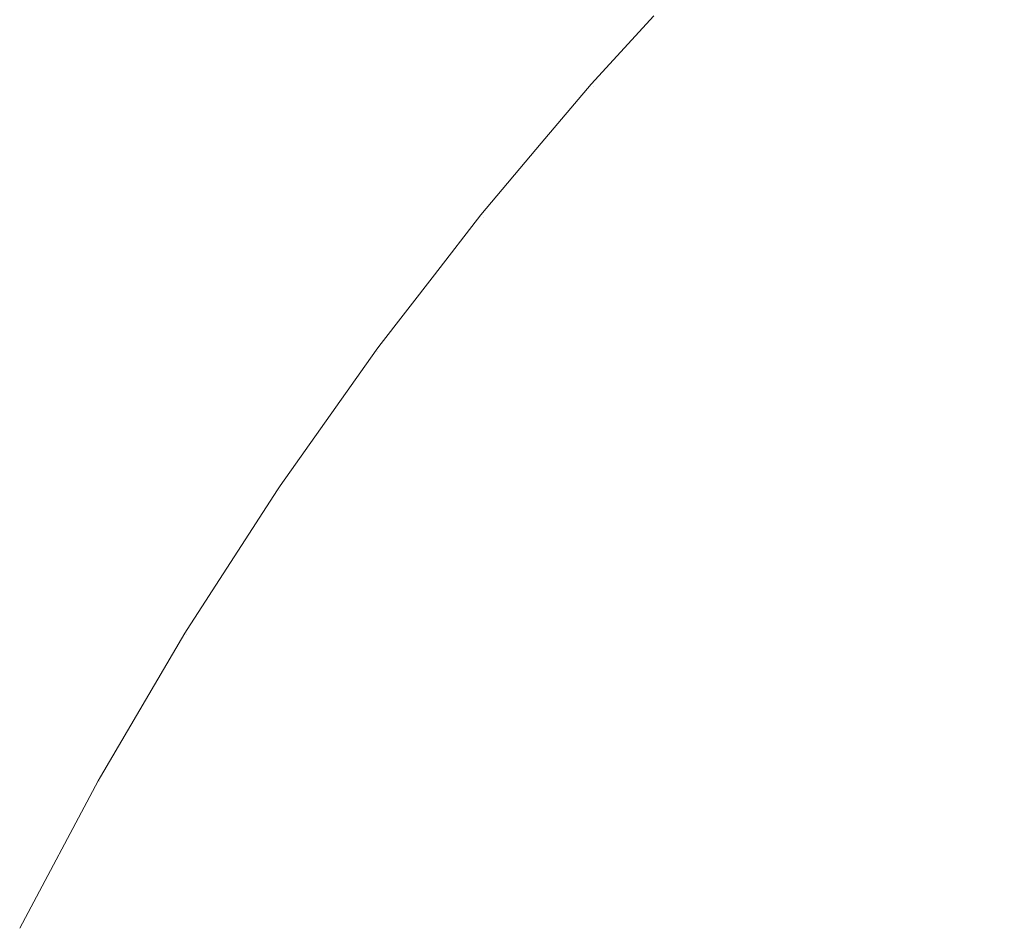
# Model space of a CAD drawing. Header units: centimetres. Extents: x -25.9 to 27.4, y -21.7 to -19.9.
# Tile 33 of 202: x -25.8767 to -25.8523, y -19.9148 to -19.8923. Entities that reach past the tile are written whole.
import ezdxf

# ---------------------------------------------------------------- set-up
doc = ezdxf.new("R2010")
doc.units = ezdxf.units.CM
doc.header["$LTSCALE"] = 2.54
doc.layers.add('Lucido design-1', color=7, linetype='Continuous')

# ---------------------------------------------------------------- blocks, each defined once
blk = doc.blocks.new('Gruppo-5-1')
at = {"color": 7, "linetype": 'Continuous', "lineweight": 9}
for points, invisible_edges in [([(-25.852145, -19.892532, 876.356974), (-25.849223, -19.889848, 876.356974), (-25.850151, -19.888793, 876.35304), (-25.853116, -19.891517, 876.35304)], 15), ([(-25.852879, -19.891765, 875.688718), (-25.849925, -19.889051, 875.688718), (-25.848984, -19.89012, 875.684856), (-25.851894, -19.892793, 875.684856)], 15), ([(-25.85763, -19.892768, 876.345025), (-25.854713, -19.889851, 876.345025), (-25.855336, -19.889201, 876.340958), (-25.85828, -19.892145, 876.340958)], 15), ([(-25.858105, -19.892313, 875.70063), (-25.855169, -19.889376, 875.70063), (-25.854518, -19.890055, 875.696612), (-25.857427, -19.892963, 875.696612)], 15), ([(-25.856858, -19.893508, 876.349055), (-25.853973, -19.890624, 876.349055), (-25.854713, -19.889851, 876.345025), (-25.85763, -19.892768, 876.345025)], 15), ([(-25.857427, -19.892963, 875.696612), (-25.854518, -19.890055, 875.696612), (-25.853755, -19.890851, 875.692639), (-25.85663, -19.893726, 875.692639)], 15), ([(-25.855964, -19.894365, 876.35304), (-25.853116, -19.891517, 876.35304), (-25.853973, -19.890624, 876.349055), (-25.856858, -19.893508, 876.349055)], 15), ([(-25.860988, -19.892233, 876.321383), (-25.862548, -19.893933, 876.321383), (-25.862513, -19.893964, 876.324458), (-25.859643, -19.890839, 876.324458)], 14), ([(-25.859608, -19.890872, 875.717024), (-25.862477, -19.893995, 875.717024), (-25.862548, -19.893933, 875.721383), (-25.860988, -19.892233, 875.721383)], 11), ([(-25.862352, -19.894105, 876.328604), (-25.859488, -19.890987, 876.328604), (-25.859643, -19.890839, 876.324458), (-25.862513, -19.893964, 876.324458)], 15), ([(-25.862477, -19.893995, 875.717024), (-25.859608, -19.890872, 875.717024), (-25.859416, -19.891056, 875.712891), (-25.862277, -19.894171, 875.712891)], 15), ([(-25.85663, -19.893726, 875.692639), (-25.853755, -19.890851, 875.692639), (-25.852879, -19.891765, 875.688718), (-25.855717, -19.894602, 875.688718)], 15), ([(-25.862063, -19.89436, 876.33274), (-25.85921, -19.891254, 876.33274), (-25.859488, -19.890987, 876.328604), (-25.862352, -19.894105, 876.328604)], 15), ([(-25.862277, -19.894171, 875.712891), (-25.859416, -19.891056, 875.712891), (-25.859101, -19.891358, 875.708777), (-25.86195, -19.89446, 875.708777)], 15), ([(-25.861644, -19.894729, 876.336861), (-25.858807, -19.89164, 876.336861), (-25.85921, -19.891254, 876.33274), (-25.862063, -19.89436, 876.33274)], 15), ([(-25.86195, -19.89446, 875.708777), (-25.859101, -19.891358, 875.708777), (-25.858663, -19.891777, 875.704687), (-25.861495, -19.89486, 875.704687)], 15), ([(-25.861096, -19.895211, 876.340958), (-25.85828, -19.892145, 876.340958), (-25.858807, -19.89164, 876.336861), (-25.861644, -19.894729, 876.336861)], 15), ([(-25.85495, -19.895337, 876.356974), (-25.852145, -19.892532, 876.356974), (-25.853116, -19.891517, 876.35304), (-25.855964, -19.894365, 876.35304)], 15), ([(-25.861495, -19.89486, 875.704687), (-25.858663, -19.891777, 875.704687), (-25.858105, -19.892313, 875.70063), (-25.860914, -19.895371, 875.70063)], 15), ([(-25.855717, -19.894602, 875.688718), (-25.852879, -19.891765, 875.688718), (-25.851894, -19.892793, 875.684856), (-25.854688, -19.895587, 875.684856)], 15), ([(-25.862548, -19.893933, 876.321383), (-25.860988, -19.892233, 876.321383), (-25.860988, -19.892233, 875.721383), (-25.862548, -19.893933, 875.721383)], 10), ([(-25.86042, -19.895805, 876.345025), (-25.85763, -19.892768, 876.345025), (-25.85828, -19.892145, 876.340958), (-25.861096, -19.895211, 876.340958)], 15), ([(-25.860914, -19.895371, 875.70063), (-25.858105, -19.892313, 875.70063), (-25.857427, -19.892963, 875.696612), (-25.860209, -19.895992, 875.696612)], 15), ([(-25.853817, -19.896422, 876.360848), (-25.851059, -19.893664, 876.360848), (-25.852145, -19.892532, 876.356974), (-25.85495, -19.895337, 876.356974)], 15), ([(-25.859617, -19.896512, 876.349055), (-25.856858, -19.893508, 876.349055), (-25.85763, -19.892768, 876.345025), (-25.86042, -19.895805, 876.345025)], 15), ([(-25.854688, -19.895587, 875.684856), (-25.851894, -19.892793, 875.684856), (-25.8508, -19.893934, 875.68106), (-25.853547, -19.896681, 875.68106)], 15), ([(-25.860209, -19.895992, 875.696612), (-25.857427, -19.892963, 875.696612), (-25.85663, -19.893726, 875.692639), (-25.85938, -19.896721, 875.692639)], 15), ([(-25.858688, -19.89733, 876.35304), (-25.855964, -19.894365, 876.35304), (-25.856858, -19.893508, 876.349055), (-25.859617, -19.896512, 876.349055)], 15), ([(-25.85938, -19.896721, 875.692639), (-25.85663, -19.893726, 875.692639), (-25.855717, -19.894602, 875.688718), (-25.858431, -19.897557, 875.688718)], 15), ([(-25.852567, -19.897621, 876.364658), (-25.849861, -19.894914, 876.364658), (-25.851059, -19.893664, 876.360848), (-25.853817, -19.896422, 876.360848)], 15), ([(-25.863786, -19.8954, 876.321383), (-25.865285, -19.897178, 876.321383), (-25.865248, -19.897208, 876.324458), (-25.862513, -19.893964, 876.324458)], 14), ([(-25.862477, -19.893995, 875.717024), (-25.865211, -19.897238, 875.717024), (-25.865285, -19.897178, 875.721383), (-25.863786, -19.8954, 875.721383)], 11), ([(-25.865082, -19.897342, 876.328604), (-25.862352, -19.894105, 876.328604), (-25.862513, -19.893964, 876.324458), (-25.865248, -19.897208, 876.324458)], 15), ([(-25.865211, -19.897238, 875.717024), (-25.862477, -19.893995, 875.717024), (-25.862277, -19.894171, 875.712891), (-25.865004, -19.897405, 875.712891)], 15), ([(-25.862513, -19.893964, 876.324458), (-25.862548, -19.893933, 876.321383), (-25.863786, -19.8954, 876.321383)], 9), ([(-25.862548, -19.893933, 875.721383), (-25.863786, -19.8954, 875.721383), (-25.863786, -19.8954, 876.321383), (-25.862548, -19.893933, 876.321383)], 10), ([(-25.863786, -19.8954, 875.721383), (-25.862548, -19.893933, 875.721383), (-25.862477, -19.893995, 875.717024)], 10), ([(-25.853547, -19.896681, 875.68106), (-25.8508, -19.893934, 875.68106), (-25.849601, -19.895186, 875.677334), (-25.852295, -19.897881, 875.677334)], 15), ([(-25.864781, -19.897584, 876.33274), (-25.862063, -19.89436, 876.33274), (-25.862352, -19.894105, 876.328604), (-25.865082, -19.897342, 876.328604)], 15), ([(-25.865004, -19.897405, 875.712891), (-25.862277, -19.894171, 875.712891), (-25.86195, -19.89446, 875.708777), (-25.864664, -19.897679, 875.708777)], 15), ([(-25.864347, -19.897935, 876.336861), (-25.861644, -19.894729, 876.336861), (-25.862063, -19.89436, 876.33274), (-25.864781, -19.897584, 876.33274)], 15), ([(-25.864664, -19.897679, 875.708777), (-25.86195, -19.89446, 875.708777), (-25.861495, -19.89486, 875.704687), (-25.864193, -19.89806, 875.704687)], 15), ([(-25.857633, -19.898258, 876.356974), (-25.85495, -19.895337, 876.356974), (-25.855964, -19.894365, 876.35304), (-25.858688, -19.89733, 876.35304)], 15), ([(-25.86378, -19.898393, 876.340958), (-25.861096, -19.895211, 876.340958), (-25.861644, -19.894729, 876.336861), (-25.864347, -19.897935, 876.336861)], 15), ([(-25.858431, -19.897557, 875.688718), (-25.855717, -19.894602, 875.688718), (-25.854688, -19.895587, 875.684856), (-25.857361, -19.898498, 875.684856)], 15), ([(-25.864193, -19.89806, 875.704687), (-25.861495, -19.89486, 875.704687), (-25.860914, -19.895371, 875.70063), (-25.863591, -19.898546, 875.70063)], 15), ([(-25.851201, -19.898929, 876.368395), (-25.848552, -19.89628, 876.368395), (-25.849861, -19.894914, 876.364658), (-25.852567, -19.897621, 876.364658)], 15), ([(-25.863079, -19.898959, 876.345025), (-25.86042, -19.895805, 876.345025), (-25.861096, -19.895211, 876.340958), (-25.86378, -19.898393, 876.340958)], 15), ([(-25.852295, -19.897881, 875.677334), (-25.849601, -19.895186, 875.677334), (-25.848297, -19.896546, 875.673687), (-25.850935, -19.899184, 875.673687)], 15), ([(-25.865285, -19.897178, 876.321383), (-25.863786, -19.8954, 876.321383), (-25.863786, -19.8954, 875.721383), (-25.865285, -19.897178, 875.721383)], 10), ([(-25.863591, -19.898546, 875.70063), (-25.860914, -19.895371, 875.70063), (-25.860209, -19.895992, 875.696612), (-25.86286, -19.899136, 875.696612)], 15), ([(-25.856455, -19.899295, 876.360848), (-25.853817, -19.896422, 876.360848), (-25.85495, -19.895337, 876.356974), (-25.857633, -19.898258, 876.356974)], 15), ([(-25.857361, -19.898498, 875.684856), (-25.854688, -19.895587, 875.684856), (-25.853547, -19.896681, 875.68106), (-25.856175, -19.899542, 875.68106)], 15), ([(-25.862247, -19.899631, 876.349055), (-25.859617, -19.896512, 876.349055), (-25.86042, -19.895805, 876.345025), (-25.863079, -19.898959, 876.345025)], 15), ([(-25.86286, -19.899136, 875.696612), (-25.860209, -19.895992, 875.696612), (-25.85938, -19.896721, 875.692639), (-25.862001, -19.899829, 875.692639)], 15), ([(-25.861283, -19.900409, 876.35304), (-25.858688, -19.89733, 876.35304), (-25.859617, -19.896512, 876.349055), (-25.862247, -19.899631, 876.349055)], 15), ([(-25.855156, -19.900439, 876.364658), (-25.852567, -19.897621, 876.364658), (-25.853817, -19.896422, 876.360848), (-25.856455, -19.899295, 876.360848)], 15), ([(-25.862001, -19.899829, 875.692639), (-25.85938, -19.896721, 875.692639), (-25.858431, -19.897557, 875.688718), (-25.861017, -19.900624, 875.688718)], 15), ([(-25.856175, -19.899542, 875.68106), (-25.853547, -19.896681, 875.68106), (-25.852295, -19.897881, 875.677334), (-25.854873, -19.900687, 875.677334)], 15), ([(-25.867843, -19.900565, 876.324458), (-25.865248, -19.897208, 876.324458), (-25.866437, -19.898668, 876.321383), (-25.867815, -19.900451, 876.321383)], 11), ([(-25.867671, -19.900692, 876.328604), (-25.865082, -19.897342, 876.328604), (-25.865248, -19.897208, 876.324458), (-25.867843, -19.900565, 876.324458)], 15), ([(-25.867815, -19.900451, 875.721383), (-25.866437, -19.898668, 875.721383), (-25.865211, -19.897238, 875.717024), (-25.867804, -19.900593, 875.717024)], 14), ([(-25.867804, -19.900593, 875.717024), (-25.865211, -19.897238, 875.717024), (-25.865004, -19.897405, 875.712891), (-25.86759, -19.900751, 875.712891)], 15), ([(-25.865248, -19.897208, 876.324458), (-25.865285, -19.897178, 876.321383), (-25.866437, -19.898668, 876.321383)], 9), ([(-25.865285, -19.897178, 875.721383), (-25.866437, -19.898668, 875.721383), (-25.866437, -19.898668, 876.321383), (-25.865285, -19.897178, 876.321383)], 10), ([(-25.866437, -19.898668, 875.721383), (-25.865285, -19.897178, 875.721383), (-25.865211, -19.897238, 875.717024)], 10), ([(-25.867361, -19.900921, 876.33274), (-25.864781, -19.897584, 876.33274), (-25.865082, -19.897342, 876.328604), (-25.867671, -19.900692, 876.328604)], 15), ([(-25.86759, -19.900751, 875.712891), (-25.865004, -19.897405, 875.712891), (-25.864664, -19.897679, 875.708777), (-25.867239, -19.901011, 875.708777)], 15), ([(-25.86019, -19.901291, 876.356974), (-25.857633, -19.898258, 876.356974), (-25.858688, -19.89733, 876.35304), (-25.861283, -19.900409, 876.35304)], 15), ([(-25.866912, -19.901253, 876.336861), (-25.864347, -19.897935, 876.336861), (-25.864781, -19.897584, 876.33274), (-25.867361, -19.900921, 876.33274)], 15), ([(-25.867239, -19.901011, 875.708777), (-25.864664, -19.897679, 875.708777), (-25.864193, -19.89806, 875.704687), (-25.866752, -19.901371, 875.704687)], 15), ([(-25.861017, -19.900624, 875.688718), (-25.858431, -19.897557, 875.688718), (-25.857361, -19.898498, 875.684856), (-25.859909, -19.901519, 875.684856)], 15), ([(-25.853736, -19.901689, 876.368395), (-25.851201, -19.898929, 876.368395), (-25.852567, -19.897621, 876.364658), (-25.855156, -19.900439, 876.364658)], 15), ([(-25.866325, -19.901687, 876.340958), (-25.86378, -19.898393, 876.340958), (-25.864347, -19.897935, 876.336861), (-25.866912, -19.901253, 876.336861)], 15), ([(-25.854873, -19.900687, 875.677334), (-25.852295, -19.897881, 875.677334), (-25.850935, -19.899184, 875.673687), (-25.853459, -19.901932, 875.673687)], 15), ([(-25.866752, -19.901371, 875.704687), (-25.864193, -19.89806, 875.704687), (-25.863591, -19.898546, 875.70063), (-25.86613, -19.901831, 875.70063)], 15), ([(-25.865602, -19.902222, 876.345025), (-25.863079, -19.898959, 876.345025), (-25.86378, -19.898393, 876.340958), (-25.866325, -19.901687, 876.340958)], 15), ([(-25.85897, -19.902277, 876.360848), (-25.856455, -19.899295, 876.360848), (-25.857633, -19.898258, 876.356974), (-25.86019, -19.901291, 876.356974)], 15), ([(-25.867815, -19.900451, 875.721383), (-25.867815, -19.900451, 876.321383), (-25.866437, -19.898668, 876.321383), (-25.866437, -19.898668, 875.721383)], 5), ([(-25.86613, -19.901831, 875.70063), (-25.863591, -19.898546, 875.70063), (-25.86286, -19.899136, 875.696612), (-25.865375, -19.90239, 875.696612)], 15), ([(-25.859909, -19.901519, 875.684856), (-25.857361, -19.898498, 875.684856), (-25.856175, -19.899542, 875.68106), (-25.858679, -19.902512, 875.68106)], 15), ([(-25.864741, -19.902859, 876.349055), (-25.862247, -19.899631, 876.349055), (-25.863079, -19.898959, 876.345025), (-25.865602, -19.902222, 876.345025)], 15), ([(-25.852199, -19.903042, 876.372053), (-25.849723, -19.900346, 876.372053), (-25.851201, -19.898929, 876.368395), (-25.853736, -19.901689, 876.368395)], 15), ([(-25.865375, -19.90239, 875.696612), (-25.86286, -19.899136, 875.696612), (-25.862001, -19.899829, 875.692639), (-25.864488, -19.903046, 875.692639)], 15), ([(-25.853459, -19.901932, 875.673687), (-25.850935, -19.899184, 875.673687), (-25.84947, -19.900589, 875.670122), (-25.851936, -19.903273, 875.670122)], 15), ([(-25.857622, -19.903365, 876.364658), (-25.855156, -19.900439, 876.364658), (-25.856455, -19.899295, 876.360848), (-25.85897, -19.902277, 876.360848)], 15), ([(-25.863746, -19.903595, 876.35304), (-25.861283, -19.900409, 876.35304), (-25.862247, -19.899631, 876.349055), (-25.864741, -19.902859, 876.349055)], 15), ([(-25.858679, -19.902512, 875.68106), (-25.856175, -19.899542, 875.68106), (-25.854873, -19.900687, 875.677334), (-25.85733, -19.903601, 875.677334)], 15), ([(-25.864488, -19.903046, 875.692639), (-25.862001, -19.899829, 875.692639), (-25.861017, -19.900624, 875.688718), (-25.863471, -19.903799, 875.688718)], 15), ([(-25.862617, -19.90443, 876.356974), (-25.86019, -19.901291, 876.356974), (-25.861283, -19.900409, 876.35304), (-25.863746, -19.903595, 876.35304)], 15), ([(-25.856151, -19.904553, 876.368395), (-25.853736, -19.901689, 876.368395), (-25.855156, -19.900439, 876.364658), (-25.857622, -19.903365, 876.364658)], 15), ([(-25.870293, -19.904029, 876.324458), (-25.867843, -19.900565, 876.324458), (-25.867881, -19.900537, 876.321383), (-25.870266, -19.903909, 876.321383)], 11), ([(-25.870116, -19.904149, 876.328604), (-25.867671, -19.900692, 876.328604), (-25.867843, -19.900565, 876.324458), (-25.870293, -19.904029, 876.324458)], 15), ([(-25.867881, -19.900537, 875.721383), (-25.870266, -19.903909, 875.721383), (-25.870266, -19.903909, 876.321383), (-25.867881, -19.900537, 876.321383)], 10), ([(-25.870266, -19.903909, 875.721383), (-25.867881, -19.900537, 875.721383), (-25.867804, -19.900593, 875.717024), (-25.870253, -19.904056, 875.717024)], 14), ([(-25.870253, -19.904056, 875.717024), (-25.867804, -19.900593, 875.717024), (-25.86759, -19.900751, 875.712891), (-25.870033, -19.904205, 875.712891)], 15), ([(-25.867815, -19.900451, 876.321383), (-25.867881, -19.900537, 876.321383), (-25.867843, -19.900565, 876.324458)], 10), ([(-25.867881, -19.900537, 876.321383), (-25.867815, -19.900451, 876.321383), (-25.867815, -19.900451, 875.721383), (-25.867881, -19.900537, 875.721383)], 10), ([(-25.867804, -19.900593, 875.717024), (-25.867881, -19.900537, 875.721383), (-25.867815, -19.900451, 875.721383)], 9), ([(-25.863471, -19.903799, 875.688718), (-25.861017, -19.900624, 875.688718), (-25.859909, -19.901519, 875.684856), (-25.862325, -19.904646, 875.684856)], 15), ([(-25.85733, -19.903601, 875.677334), (-25.854873, -19.900687, 875.677334), (-25.853459, -19.901932, 875.673687), (-25.855864, -19.904784, 875.673687)], 15), ([(-25.869796, -19.904365, 876.33274), (-25.867361, -19.900921, 876.33274), (-25.867671, -19.900692, 876.328604), (-25.870116, -19.904149, 876.328604)], 15), ([(-25.870033, -19.904205, 875.712891), (-25.86759, -19.900751, 875.712891), (-25.867239, -19.901011, 875.708777), (-25.869671, -19.904449, 875.708777)], 15), ([(-25.869334, -19.904677, 876.336861), (-25.866912, -19.901253, 876.336861), (-25.867361, -19.900921, 876.33274), (-25.869796, -19.904365, 876.33274)], 15), ([(-25.869671, -19.904449, 875.708777), (-25.867239, -19.901011, 875.708777), (-25.866752, -19.901371, 875.704687), (-25.869169, -19.904789, 875.704687)], 15), ([(-25.868729, -19.905086, 876.340958), (-25.866325, -19.901687, 876.340958), (-25.866912, -19.901253, 876.336861), (-25.869334, -19.904677, 876.336861)], 15), ([(-25.869169, -19.904789, 875.704687), (-25.866752, -19.901371, 875.704687), (-25.86613, -19.901831, 875.70063), (-25.868528, -19.905222, 875.70063)], 15), ([(-25.861355, -19.905363, 876.360848), (-25.85897, -19.902277, 876.360848), (-25.86019, -19.901291, 876.356974), (-25.862617, -19.90443, 876.356974)], 15), ([(-25.862325, -19.904646, 875.684856), (-25.859909, -19.901519, 875.684856), (-25.858679, -19.902512, 875.68106), (-25.861055, -19.905585, 875.68106)], 15), ([(-25.867983, -19.90559, 876.345025), (-25.865602, -19.902222, 876.345025), (-25.866325, -19.901687, 876.340958), (-25.868729, -19.905086, 876.340958)], 15), ([(-25.868528, -19.905222, 875.70063), (-25.86613, -19.901831, 875.70063), (-25.865375, -19.90239, 875.696612), (-25.86775, -19.905748, 875.696612)], 15), ([(-25.854558, -19.90584, 876.372053), (-25.852199, -19.903042, 876.372053), (-25.853736, -19.901689, 876.368395), (-25.856151, -19.904553, 876.368395)], 15), ([(-25.855864, -19.904784, 875.673687), (-25.853459, -19.901932, 875.673687), (-25.851936, -19.903273, 875.670122), (-25.854285, -19.90606, 875.670122)], 15), ([(-25.867097, -19.906189, 876.349055), (-25.864741, -19.902859, 876.349055), (-25.865602, -19.902222, 876.345025), (-25.867983, -19.90559, 876.345025)], 15), ([(-25.86775, -19.905748, 875.696612), (-25.865375, -19.90239, 875.696612), (-25.864488, -19.903046, 875.692639), (-25.866836, -19.906366, 875.692639)], 15), ([(-25.859963, -19.906393, 876.364658), (-25.857622, -19.903365, 876.364658), (-25.85897, -19.902277, 876.360848), (-25.861355, -19.905363, 876.360848)], 15), ([(-25.861055, -19.905585, 875.68106), (-25.858679, -19.902512, 875.68106), (-25.85733, -19.903601, 875.677334), (-25.859661, -19.906616, 875.677334)], 15), ([(-25.866071, -19.906882, 876.35304), (-25.863746, -19.903595, 876.35304), (-25.864741, -19.902859, 876.349055), (-25.867097, -19.906189, 876.349055)], 15), ([(-25.866836, -19.906366, 875.692639), (-25.864488, -19.903046, 875.692639), (-25.863471, -19.903799, 875.688718), (-25.865787, -19.907074, 875.688718)], 15), ([(-25.852845, -19.907223, 876.375625), (-25.850546, -19.904496, 876.375625), (-25.852199, -19.903042, 876.372053), (-25.854558, -19.90584, 876.372053)], 15), ([(-25.858442, -19.907517, 876.368395), (-25.856151, -19.904553, 876.368395), (-25.857622, -19.903365, 876.364658), (-25.859963, -19.906393, 876.364658)], 15), ([(-25.854285, -19.90606, 875.670122), (-25.851936, -19.903273, 875.670122), (-25.850305, -19.904708, 875.666648), (-25.852595, -19.907424, 875.666648)], 15), ([(-25.864907, -19.907669, 876.356974), (-25.862617, -19.90443, 876.356974), (-25.863746, -19.903595, 876.35304), (-25.866071, -19.906882, 876.35304)], 15), ([(-25.859661, -19.906616, 875.677334), (-25.85733, -19.903601, 875.677334), (-25.855864, -19.904784, 875.673687), (-25.858146, -19.907736, 875.673687)], 15), ([(-25.865787, -19.907074, 875.688718), (-25.863471, -19.903799, 875.688718), (-25.862325, -19.904646, 875.684856), (-25.864607, -19.907872, 875.684856)], 15), ([(-25.872594, -19.907594, 876.324458), (-25.870293, -19.904029, 876.324458), (-25.870332, -19.904003, 876.321383), (-25.872572, -19.907473, 876.321383)], 11), ([(-25.872412, -19.907706, 876.328604), (-25.870116, -19.904149, 876.328604), (-25.870293, -19.904029, 876.324458), (-25.872594, -19.907594, 876.324458)], 15), ([(-25.870332, -19.904003, 875.721383), (-25.872572, -19.907473, 875.721383), (-25.872572, -19.907473, 876.321383), (-25.870332, -19.904003, 876.321383)], 10), ([(-25.872572, -19.907473, 875.721383), (-25.870332, -19.904003, 875.721383), (-25.870253, -19.904056, 875.717024), (-25.872553, -19.907619, 875.717024)], 14), ([(-25.872553, -19.907619, 875.717024), (-25.870253, -19.904056, 875.717024), (-25.870033, -19.904205, 875.712891), (-25.872326, -19.907759, 875.712891)], 15), ([(-25.870266, -19.903909, 876.321383), (-25.870332, -19.904003, 876.321383), (-25.870293, -19.904029, 876.324458)], 10), ([(-25.870332, -19.904003, 876.321383), (-25.870266, -19.903909, 876.321383), (-25.870266, -19.903909, 875.721383), (-25.870332, -19.904003, 875.721383)], 10), ([(-25.870253, -19.904056, 875.717024), (-25.870332, -19.904003, 875.721383), (-25.870266, -19.903909, 875.721383)], 9), ([(-25.872083, -19.907908, 876.33274), (-25.869796, -19.904365, 876.33274), (-25.870116, -19.904149, 876.328604), (-25.872412, -19.907706, 876.328604)], 15), ([(-25.872326, -19.907759, 875.712891), (-25.870033, -19.904205, 875.712891), (-25.869671, -19.904449, 875.708777), (-25.871955, -19.907988, 875.708777)], 15), ([(-25.871608, -19.908201, 876.336861), (-25.869334, -19.904677, 876.336861), (-25.869796, -19.904365, 876.33274), (-25.872083, -19.907908, 876.33274)], 15), ([(-25.871955, -19.907988, 875.708777), (-25.869671, -19.904449, 875.708777), (-25.869169, -19.904789, 875.704687), (-25.871439, -19.908305, 875.704687)], 15), ([(-25.863607, -19.908548, 876.360848), (-25.861355, -19.905363, 876.360848), (-25.862617, -19.90443, 876.356974), (-25.864907, -19.907669, 876.356974)], 15), ([(-25.856796, -19.908735, 876.372053), (-25.854558, -19.90584, 876.372053), (-25.856151, -19.904553, 876.368395), (-25.858442, -19.907517, 876.368395)], 15), ([(-25.851015, -19.9087, 876.379106), (-25.84878, -19.90605, 876.379106), (-25.850546, -19.904496, 876.375625), (-25.852845, -19.907223, 876.375625)], 15), ([(-25.870987, -19.908584, 876.340958), (-25.868729, -19.905086, 876.340958), (-25.869334, -19.904677, 876.336861), (-25.871608, -19.908201, 876.336861)], 15), ([(-25.871439, -19.908305, 875.704687), (-25.869169, -19.904789, 875.704687), (-25.868528, -19.905222, 875.70063), (-25.87078, -19.908711, 875.70063)], 15), ([(-25.864607, -19.907872, 875.684856), (-25.862325, -19.904646, 875.684856), (-25.861055, -19.905585, 875.68106), (-25.863298, -19.908757, 875.68106)], 15), ([(-25.858146, -19.907736, 875.673687), (-25.855864, -19.904784, 875.673687), (-25.854285, -19.90606, 875.670122), (-25.856514, -19.908944, 875.670122)], 15), ([(-25.852595, -19.907424, 875.666648), (-25.850305, -19.904708, 875.666648), (-25.84857, -19.906235, 875.663268), (-25.850797, -19.908876, 875.663268)], 15), ([(-25.87022, -19.909056, 876.345025), (-25.867983, -19.90559, 876.345025), (-25.868729, -19.905086, 876.340958), (-25.870987, -19.908584, 876.340958)], 15), ([(-25.87078, -19.908711, 875.70063), (-25.868528, -19.905222, 875.70063), (-25.86775, -19.905748, 875.696612), (-25.86998, -19.909203, 875.696612)], 15), ([(-25.862173, -19.909517, 876.364658), (-25.859963, -19.906393, 876.364658), (-25.861355, -19.905363, 876.360848), (-25.863607, -19.908548, 876.360848)], 15), ([(-25.869309, -19.909617, 876.349055), (-25.867097, -19.906189, 876.349055), (-25.867983, -19.90559, 876.345025), (-25.87022, -19.909056, 876.345025)], 15), ([(-25.86998, -19.909203, 875.696612), (-25.86775, -19.905748, 875.696612), (-25.866836, -19.906366, 875.692639), (-25.86904, -19.909782, 875.692639)], 15), ([(-25.863298, -19.908757, 875.68106), (-25.861055, -19.905585, 875.68106), (-25.859661, -19.906616, 875.677334), (-25.861861, -19.909728, 875.677334)], 15), ([(-25.855026, -19.910044, 876.375625), (-25.852845, -19.907223, 876.375625), (-25.854558, -19.90584, 876.372053), (-25.856796, -19.908735, 876.372053)], 15), ([(-25.856514, -19.908944, 875.670122), (-25.854285, -19.90606, 875.670122), (-25.852595, -19.907424, 875.666648), (-25.854768, -19.910235, 875.666648)], 15), ([(-25.868255, -19.910266, 876.35304), (-25.866071, -19.906882, 876.35304), (-25.867097, -19.906189, 876.349055), (-25.869309, -19.909617, 876.349055)], 15), ([(-25.86904, -19.909782, 875.692639), (-25.866836, -19.906366, 875.692639), (-25.865787, -19.907074, 875.688718), (-25.867963, -19.910445, 875.688718)], 15), ([(-25.860606, -19.910576, 876.368395), (-25.858442, -19.907517, 876.368395), (-25.859963, -19.906393, 876.364658), (-25.862173, -19.909517, 876.364658)], 15), ([(-25.861861, -19.909728, 875.677334), (-25.859661, -19.906616, 875.677334), (-25.858146, -19.907736, 875.673687), (-25.860301, -19.910783, 875.673687)], 15), ([(-25.867059, -19.911002, 876.356974), (-25.864907, -19.907669, 876.356974), (-25.866071, -19.906882, 876.35304), (-25.868255, -19.910266, 876.35304)], 15), ([(-25.867963, -19.910445, 875.688718), (-25.865787, -19.907074, 875.688718), (-25.864607, -19.907872, 875.684856), (-25.86675, -19.911192, 875.684856)], 15), ([(-25.853135, -19.911443, 876.379106), (-25.851015, -19.9087, 876.379106), (-25.852845, -19.907223, 876.375625), (-25.855026, -19.910044, 876.375625)], 15), ([(-25.872572, -19.907473, 876.321383), (-25.872634, -19.907569, 876.321383), (-25.872594, -19.907594, 876.324458)], 10), ([(-25.872634, -19.907569, 876.321383), (-25.872572, -19.907473, 876.321383), (-25.872572, -19.907473, 875.721383), (-25.872634, -19.907569, 875.721383)], 10), ([(-25.872553, -19.907619, 875.717024), (-25.872634, -19.907569, 875.721383), (-25.872572, -19.907473, 875.721383)], 9), ([(-25.858909, -19.911723, 876.372053), (-25.856796, -19.908735, 876.372053), (-25.858442, -19.907517, 876.368395), (-25.860606, -19.910576, 876.368395)], 15), ([(-25.854768, -19.910235, 875.666648), (-25.852595, -19.907424, 875.666648), (-25.850797, -19.908876, 875.663268), (-25.85291, -19.911609, 875.663268)], 15), ([(-25.874741, -19.911254, 876.324458), (-25.872594, -19.907594, 876.324458), (-25.872634, -19.907569, 876.321383), (-25.874727, -19.911135, 876.321383)], 11), ([(-25.874555, -19.911358, 876.328604), (-25.872412, -19.907706, 876.328604), (-25.872594, -19.907594, 876.324458), (-25.874741, -19.911254, 876.324458)], 15), ([(-25.872634, -19.907569, 875.721383), (-25.874727, -19.911135, 875.721383), (-25.874727, -19.911135, 876.321383), (-25.872634, -19.907569, 876.321383)], 10), ([(-25.874727, -19.911135, 875.721383), (-25.872634, -19.907569, 875.721383), (-25.872553, -19.907619, 875.717024), (-25.8747, -19.911277, 875.717024)], 14), ([(-25.8747, -19.911277, 875.717024), (-25.872553, -19.907619, 875.717024), (-25.872326, -19.907759, 875.712891), (-25.874467, -19.911407, 875.712891)], 15), ([(-25.874218, -19.911546, 876.33274), (-25.872083, -19.907908, 876.33274), (-25.872412, -19.907706, 876.328604), (-25.874555, -19.911358, 876.328604)], 15), ([(-25.874467, -19.911407, 875.712891), (-25.872326, -19.907759, 875.712891), (-25.871955, -19.907988, 875.708777), (-25.874086, -19.91162, 875.708777)], 15), ([(-25.865722, -19.911825, 876.360848), (-25.863607, -19.908548, 876.360848), (-25.864907, -19.907669, 876.356974), (-25.867059, -19.911002, 876.356974)], 15), ([(-25.860301, -19.910783, 875.673687), (-25.858146, -19.907736, 875.673687), (-25.856514, -19.908944, 875.670122), (-25.858619, -19.911919, 875.670122)], 15), ([(-25.873731, -19.911818, 876.336861), (-25.871608, -19.908201, 876.336861), (-25.872083, -19.907908, 876.33274), (-25.874218, -19.911546, 876.33274)], 15), ([(-25.874086, -19.91162, 875.708777), (-25.871955, -19.907988, 875.708777), (-25.871439, -19.908305, 875.704687), (-25.873557, -19.911915, 875.704687)], 15), ([(-25.86675, -19.911192, 875.684856), (-25.864607, -19.907872, 875.684856), (-25.863298, -19.908757, 875.68106), (-25.865404, -19.912021, 875.68106)], 15), ([(-25.873094, -19.912174, 876.340958), (-25.870987, -19.908584, 876.340958), (-25.871608, -19.908201, 876.336861), (-25.873731, -19.911818, 876.336861)], 15), ([(-25.873557, -19.911915, 875.704687), (-25.871439, -19.908305, 875.704687), (-25.87078, -19.908711, 875.70063), (-25.872882, -19.912292, 875.70063)], 15), ([(-25.872308, -19.912613, 876.345025), (-25.87022, -19.909056, 876.345025), (-25.870987, -19.908584, 876.340958), (-25.873094, -19.912174, 876.340958)], 15), ([(-25.872882, -19.912292, 875.70063), (-25.87078, -19.908711, 875.70063), (-25.86998, -19.909203, 875.696612), (-25.872062, -19.912751, 875.696612)], 15), ([(-25.864248, -19.912733, 876.364658), (-25.862173, -19.909517, 876.364658), (-25.863607, -19.908548, 876.360848), (-25.865722, -19.911825, 876.360848)], 15), ([(-25.857085, -19.912956, 876.375625), (-25.855026, -19.910044, 876.375625), (-25.856796, -19.908735, 876.372053), (-25.858909, -19.911723, 876.372053)], 15), ([(-25.851126, -19.912929, 876.382487), (-25.849071, -19.91027, 876.382487), (-25.851015, -19.9087, 876.379106), (-25.853135, -19.911443, 876.379106)], 15), ([(-25.865404, -19.912021, 875.68106), (-25.863298, -19.908757, 875.68106), (-25.861861, -19.909728, 875.677334), (-25.863928, -19.91293, 875.677334)], 15), ([(-25.858619, -19.911919, 875.670122), (-25.856514, -19.908944, 875.670122), (-25.854768, -19.910235, 875.666648), (-25.856819, -19.913136, 875.666648)], 15), ([(-25.85291, -19.911609, 875.663268), (-25.850797, -19.908876, 875.663268), (-25.848895, -19.910412, 875.659988), (-25.850944, -19.913063, 875.659988)], 15), ([(-25.871374, -19.913135, 876.349055), (-25.869309, -19.909617, 876.349055), (-25.87022, -19.909056, 876.345025), (-25.872308, -19.912613, 876.345025)], 15), ([(-25.872062, -19.912751, 875.696612), (-25.86998, -19.909203, 875.696612), (-25.86904, -19.909782, 875.692639), (-25.871098, -19.913289, 875.692639)], 15), ([(-25.870293, -19.913739, 876.35304), (-25.868255, -19.910266, 876.35304), (-25.869309, -19.909617, 876.349055), (-25.871374, -19.913135, 876.349055)], 15), ([(-25.862638, -19.913724, 876.368395), (-25.860606, -19.910576, 876.368395), (-25.862173, -19.909517, 876.364658), (-25.864248, -19.912733, 876.364658)], 15), ([(-25.863928, -19.91293, 875.677334), (-25.861861, -19.909728, 875.677334), (-25.860301, -19.910783, 875.673687), (-25.862324, -19.913918, 875.673687)], 15), ([(-25.871098, -19.913289, 875.692639), (-25.86904, -19.909782, 875.692639), (-25.867963, -19.910445, 875.688718), (-25.869994, -19.913906, 875.688718)], 15), ([(-25.855136, -19.914273, 876.379106), (-25.853135, -19.911443, 876.379106), (-25.855026, -19.910044, 876.375625), (-25.857085, -19.912956, 876.375625)], 15), ([(-25.869066, -19.914424, 876.356974), (-25.867059, -19.911002, 876.356974), (-25.868255, -19.910266, 876.35304), (-25.870293, -19.913739, 876.35304)], 15), ([(-25.869994, -19.913906, 875.688718), (-25.867963, -19.910445, 875.688718), (-25.86675, -19.911192, 875.684856), (-25.86875, -19.9146, 875.684856)], 15), ([(-25.856819, -19.913136, 875.666648), (-25.854768, -19.910235, 875.666648), (-25.85291, -19.911609, 875.663268), (-25.854904, -19.91443, 875.663268)], 15), ([(-25.860894, -19.914798, 876.372053), (-25.858909, -19.911723, 876.372053), (-25.860606, -19.910576, 876.368395), (-25.862638, -19.913724, 876.368395)], 15), ([(-25.862324, -19.913918, 875.673687), (-25.860301, -19.910783, 875.673687), (-25.858619, -19.911919, 875.670122), (-25.860595, -19.914982, 875.670122)], 15), ([(-25.874727, -19.911135, 876.321383), (-25.874783, -19.911231, 876.321383), (-25.874741, -19.911254, 876.324458)], 10), ([(-25.874783, -19.911231, 876.321383), (-25.874727, -19.911135, 876.321383), (-25.874727, -19.911135, 875.721383), (-25.874783, -19.911231, 875.721383)], 10), ([(-25.8747, -19.911277, 875.717024), (-25.874783, -19.911231, 875.721383), (-25.874727, -19.911135, 875.721383)], 9), ([(-25.867696, -19.915189, 876.360848), (-25.865722, -19.911825, 876.360848), (-25.867059, -19.911002, 876.356974), (-25.869066, -19.914424, 876.356974)], 15), ([(-25.86875, -19.9146, 875.684856), (-25.86675, -19.911192, 875.684856), (-25.865404, -19.912021, 875.68106), (-25.86737, -19.915371, 875.68106)], 15), ([(-25.876732, -19.915001, 876.324458), (-25.874741, -19.911254, 876.324458), (-25.874783, -19.911231, 876.321383), (-25.876726, -19.91489, 876.321383)], 11), ([(-25.876541, -19.915097, 876.328604), (-25.874555, -19.911358, 876.328604), (-25.874741, -19.911254, 876.324458), (-25.876732, -19.915001, 876.324458)], 15), ([(-25.874783, -19.911231, 875.721383), (-25.876726, -19.91489, 875.721383), (-25.876726, -19.91489, 876.321383), (-25.874783, -19.911231, 876.321383)], 10), ([(-25.876726, -19.91489, 875.721383), (-25.874783, -19.911231, 875.721383), (-25.8747, -19.911277, 875.717024), (-25.876689, -19.915022, 875.717024)], 14), ([(-25.876689, -19.915022, 875.717024), (-25.8747, -19.911277, 875.717024), (-25.874467, -19.911407, 875.712891), (-25.876451, -19.915142, 875.712891)], 15), ([(-25.876196, -19.915271, 876.33274), (-25.874218, -19.911546, 876.33274), (-25.874555, -19.911358, 876.328604), (-25.876541, -19.915097, 876.328604)], 15), ([(-25.876451, -19.915142, 875.712891), (-25.874467, -19.911407, 875.712891), (-25.874086, -19.91162, 875.708777), (-25.876061, -19.915339, 875.708777)], 15), ([(-25.853066, -19.915672, 876.382487), (-25.851126, -19.912929, 876.382487), (-25.853135, -19.911443, 876.379106), (-25.855136, -19.914273, 876.379106)], 15), ([(-25.875698, -19.915522, 876.336861), (-25.873731, -19.911818, 876.336861), (-25.874218, -19.911546, 876.33274), (-25.876196, -19.915271, 876.33274)], 15), ([(-25.876061, -19.915339, 875.708777), (-25.874086, -19.91162, 875.708777), (-25.873557, -19.911915, 875.704687), (-25.87552, -19.915612, 875.704687)], 15), ([(-25.854904, -19.91443, 875.663268), (-25.85291, -19.911609, 875.663268), (-25.850944, -19.913063, 875.659988), (-25.852879, -19.915799, 875.659988)], 15), ([(-25.875046, -19.915851, 876.340958), (-25.873094, -19.912174, 876.340958), (-25.873731, -19.911818, 876.336861), (-25.875698, -19.915522, 876.336861)], 15), ([(-25.87552, -19.915612, 875.704687), (-25.873557, -19.911915, 875.704687), (-25.872882, -19.912292, 875.70063), (-25.87483, -19.91596, 875.70063)], 15), ([(-25.866185, -19.916033, 876.364658), (-25.864248, -19.912733, 876.364658), (-25.865722, -19.911825, 876.360848), (-25.867696, -19.915189, 876.360848)], 15), ([(-25.859019, -19.915953, 876.375625), (-25.857085, -19.912956, 876.375625), (-25.858909, -19.911723, 876.372053), (-25.860894, -19.914798, 876.372053)], 15), ([(-25.860595, -19.914982, 875.670122), (-25.858619, -19.911919, 875.670122), (-25.856819, -19.913136, 875.666648), (-25.858745, -19.916121, 875.666648)], 15), ([(-25.874242, -19.916256, 876.345025), (-25.872308, -19.912613, 876.345025), (-25.873094, -19.912174, 876.340958), (-25.875046, -19.915851, 876.340958)], 15), ([(-25.86737, -19.915371, 875.68106), (-25.865404, -19.912021, 875.68106), (-25.863928, -19.91293, 875.677334), (-25.865857, -19.916217, 875.677334)], 15), ([(-25.87483, -19.91596, 875.70063), (-25.872882, -19.912292, 875.70063), (-25.872062, -19.912751, 875.696612), (-25.873991, -19.916383, 875.696612)], 15), ([(-25.873287, -19.916738, 876.349055), (-25.871374, -19.913135, 876.349055), (-25.872308, -19.912613, 876.345025), (-25.874242, -19.916256, 876.345025)], 15), ([(-25.873991, -19.916383, 875.696612), (-25.872062, -19.912751, 875.696612), (-25.871098, -19.913289, 875.692639), (-25.873005, -19.91688, 875.692639)], 15), ([(-25.864534, -19.916956, 876.368395), (-25.862638, -19.913724, 876.368395), (-25.864248, -19.912733, 876.364658), (-25.866185, -19.916033, 876.364658)], 15), ([(-25.872181, -19.917295, 876.35304), (-25.870293, -19.913739, 876.35304), (-25.871374, -19.913135, 876.349055), (-25.873287, -19.916738, 876.349055)], 15), ([(-25.865857, -19.916217, 875.677334), (-25.863928, -19.91293, 875.677334), (-25.862324, -19.913918, 875.673687), (-25.864212, -19.917135, 875.673687)], 15), ([(-25.857016, -19.917186, 876.379106), (-25.855136, -19.914273, 876.379106), (-25.857085, -19.912956, 876.375625), (-25.859019, -19.915953, 876.375625)], 15), ([(-25.858745, -19.916121, 875.666648), (-25.856819, -19.913136, 875.666648), (-25.854904, -19.91443, 875.663268), (-25.856778, -19.917332, 875.663268)], 15), ([(-25.850878, -19.917151, 876.385764), (-25.849002, -19.914499, 876.385764), (-25.851126, -19.912929, 876.382487), (-25.853066, -19.915672, 876.382487)], 15), ([(-25.852879, -19.915799, 875.659988), (-25.850944, -19.913063, 875.659988), (-25.848874, -19.914594, 875.656814), (-25.850746, -19.917241, 875.656814)], 15), ([(-25.873005, -19.91688, 875.692639), (-25.871098, -19.913289, 875.692639), (-25.869994, -19.913906, 875.688718), (-25.871876, -19.917449, 875.688718)], 15), ([(-25.870927, -19.917927, 876.356974), (-25.869066, -19.914424, 876.356974), (-25.870293, -19.913739, 876.35304), (-25.872181, -19.917295, 876.35304)], 15), ([(-25.862746, -19.917955, 876.372053), (-25.860894, -19.914798, 876.372053), (-25.862638, -19.913724, 876.368395), (-25.864534, -19.916956, 876.368395)], 15), ([(-25.871876, -19.917449, 875.688718), (-25.869994, -19.913906, 875.688718), (-25.86875, -19.9146, 875.684856), (-25.870604, -19.91809, 875.684856)], 15), ([(-25.864212, -19.917135, 875.673687), (-25.862324, -19.913918, 875.673687), (-25.860595, -19.914982, 875.670122), (-25.86244, -19.918125, 875.670122)], 15), ([(-25.854888, -19.918496, 876.382487), (-25.853066, -19.915672, 876.382487), (-25.855136, -19.914273, 876.379106), (-25.857016, -19.917186, 876.379106)], 15), ([(-25.869526, -19.918634, 876.360848), (-25.867696, -19.915189, 876.360848), (-25.869066, -19.914424, 876.356974), (-25.870927, -19.917927, 876.356974)], 15), ([(-25.870604, -19.91809, 875.684856), (-25.86875, -19.9146, 875.684856), (-25.86737, -19.915371, 875.68106), (-25.869192, -19.918802, 875.68106)], 15), ([(-25.856778, -19.917332, 875.663268), (-25.854904, -19.91443, 875.663268), (-25.852879, -19.915799, 875.659988), (-25.854696, -19.918614, 875.659988)], 15), ([(-25.860824, -19.919028, 876.375625), (-25.859019, -19.915953, 876.375625), (-25.860894, -19.914798, 876.372053), (-25.862746, -19.917955, 876.372053)], 15)]:
    blk.add_3dface(points, dxfattribs=dict(at, invisible_edges=invisible_edges))

msp = doc.modelspace()

# ---------------------------------------------------------------- block references
at = {"layer": 'Lucido design-1', "color": 7}
msp.add_blockref('Gruppo-5-1', (0, 0), dxfattribs=at)

doc.saveas('drawing.dxf')
